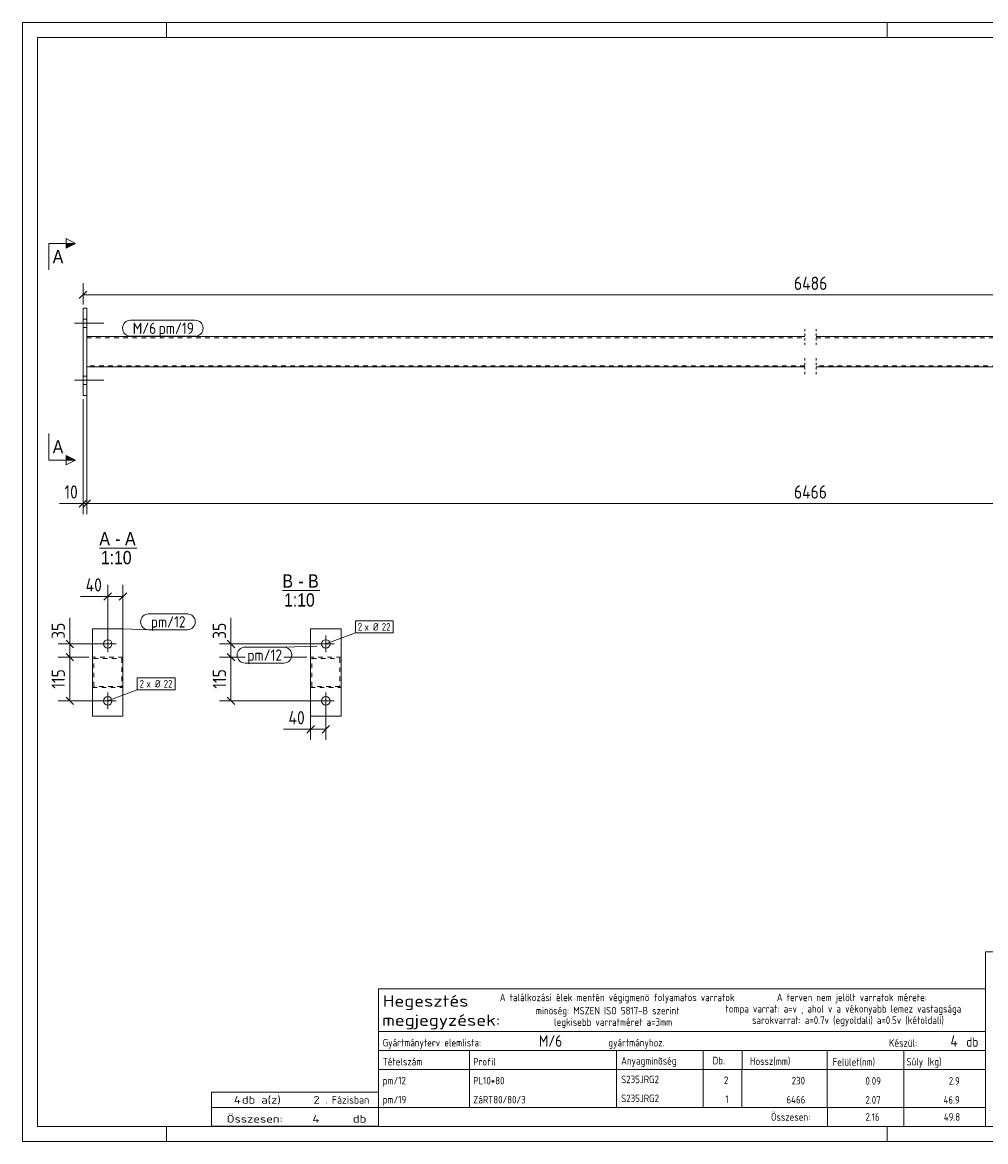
# Model space of a CAD drawing. Header units: millimetres. Extents: x 1 to 419, y 1 to 296.
# Tile 1 of 2: x 1 to 255, y 1 to 296. Entities that reach past the tile are written whole.
import ezdxf

# ---------------------------------------------------------------- set-up
doc = ezdxf.new("R2010")
doc.units = ezdxf.units.MM
doc.header["$LTSCALE"] = 0.6
for name, pattern in [('XKITLINE00', [0]), ('XKITLINE01', [4, 1, -1, 1, -1]), ('XKITLINE02', [4, 2, -2])]:
    doc.linetypes.add(name, pattern=pattern)
for name, color, linetype, lineweight in [('Bolt', 7, 'Continuous', 0), ('BoltMark', 3, 'Continuous', 0), ('DrawingSheet', 5, 'Continuous', 0), ('OtherObjectType', 1, 'Continuous', 0), ('Part', 2, 'Continuous', 0), ('PartMark', 3, 'Continuous', 0), ('Section', 6, 'Continuous', 0), ('Z-DIMENSIONS', 1, 'Continuous', 0)]:
    doc.layers.add(name, color=color, linetype=linetype, lineweight=lineweight)
doc.styles.add('ARIAL', font='ARIAL.TTF')
doc.styles.add('ISOCPEUR', font='ISOCPEUR.TTF')

msp = doc.modelspace()

# ---------------------------------------------------------------- hatches: boundary and pattern name
at = {"layer": 'Section'}
for points in [[(12.5, 237.75), (15, 237.75), (12.5, 236.5)], [(12.5, 181.87), (15, 180.62), (12.5, 180.62)]]:
    msp.add_hatch(color=6, dxfattribs=at).paths.add_polyline_path(points, flags=17)

# ---------------------------------------------------------------- linework, layer by layer
at = {"layer": 'Bolt', "color": 3, "linetype": 'XKITLINE00', "lineweight": 0}
for p, q in [((14.75, 216.68), (22.5, 216.68)), ((17, 217.78), (18, 217.78)), ((17, 215.58), (18, 215.58)), ((14.75, 201.68), (22.5, 201.68)), ((17, 202.78), (18, 202.78)), ((17, 200.58), (18, 200.58)), ((23.5, 129.98), (23.5, 134.38)), ((80.99, 129.98), (80.99, 134.38)), ((25.7, 132.18), (21.3, 132.18)), ((83.19, 132.18), (78.79, 132.18)), ((23.5, 114.98), (23.5, 119.38)), ((80.99, 114.98), (80.99, 119.38)), ((25.7, 117.18), (21.3, 117.18)), ((83.19, 117.18), (78.79, 117.18))]:
    msp.add_line(p, q, dxfattribs=at)
for centre in [(23.5, 132.18), (80.99, 132.18), (23.5, 117.18), (80.99, 117.18)]:
    msp.add_circle(centre, 1.1, dxfattribs=at)
at = {"layer": 'BoltMark', "color": 7, "linetype": 'XKITLINE00', "lineweight": 0}
for p, q in [((88.78, 138.28), (98.74, 138.28)), ((88.78, 135.08), (88.78, 138.28)), ((98.74, 135.08), (98.74, 138.28)), ((80.99, 132.18), (88.78, 135.08)), ((88.78, 135.08), (98.74, 135.08)), ((31.29, 123.28), (41.26, 123.28)), ((31.29, 120.08), (31.29, 123.28)), ((41.26, 120.08), (41.26, 123.28)), ((23.5, 117.18), (31.29, 120.08)), ((31.29, 120.08), (41.26, 120.08))]:
    msp.add_line(p, q, dxfattribs=at)
at = {"layer": 'DrawingSheet', "color": 2, "linetype": 'XKITLINE00', "lineweight": 0}
for p, q in [((419, 296), (1, 296)), ((1, 296), (1, 1)), ((39, 292), (39, 296)), ((229, 292), (229, 296)), ((39, 1), (39, 5)), ((229, 1), (229, 5)), ((1, 1), (419, 1))]:
    msp.add_line(p, q, dxfattribs=at)
at = {"layer": 'DrawingSheet', "color": 3, "linetype": 'XKITLINE00', "lineweight": 0}
for p, q in [((415, 292), (5, 292)), ((5, 292), (5, 5)), ((5, 5), (415, 5))]:
    msp.add_line(p, q, dxfattribs=at)
at = {"layer": 'OtherObjectType', "color": 6, "linetype": 'XKITLINE00', "lineweight": 0}
for p, q in [((21.3, 157.43), (31.18, 157.43)), ((69.57, 146.27), (79.45, 146.27))]:
    msp.add_line(p, q, dxfattribs=at)
at = {"layer": 'OtherObjectType', "color": 7, "linetype": 'XKITLINE00', "lineweight": 0}
for p, q in [((254.84, 51.05), (254.84, 6.75)), ((254.84, 51.05), (415, 51.05)), ((94.84, 30.01), (94.84, 41.26)), ((94.84, 41.26), (254.84, 41.26)), ((254.84, 41.26), (254.84, 30.01)), ((94.84, 30.01), (254.84, 30.01)), ((94.84, 30.01), (254.84, 30.01)), ((94.84, 30.01), (94.84, 25.01)), ((254.84, 30.01), (254.84, 25.01)), ((94.84, 25.01), (254.84, 25.01)), ((94.84, 25.01), (94.84, 20.01)), ((118.84, 25.01), (118.84, 20.01)), ((157.61, 20.01), (157.61, 25.01)), ((180.5, 25.01), (180.5, 20.01)), ((190.7, 25), (190.7, 20.13)), ((213.15, 25.01), (213.15, 20.01)), ((233.33, 25.01), (233.33, 20.01)), ((254.84, 25.01), (254.84, 20.01)), ((94.84, 20.01), (254.84, 20.01)), ((94.84, 20.01), (94.84, 15.01)), ((118.84, 20.01), (118.84, 15.01)), ((157.61, 15.01), (157.61, 20.01)), ((180.5, 20.01), (180.5, 15.01)), ((190.67, 20), (190.67, 15)), ((213.18, 20.01), (213.18, 15.01)), ((233.33, 20.01), (233.33, 15.01)), ((254.84, 20.01), (254.84, 15.01)), ((94.84, 15), (94.84, 10)), ((118.84, 15), (118.84, 10)), ((157.61, 10), (157.61, 15)), ((180.5, 15), (180.5, 10)), ((190.67, 15), (190.67, 10)), ((213.18, 15), (213.18, 10)), ((233.33, 15), (233.33, 10)), ((254.84, 15), (254.84, 10)), ((50.84, 10), (50.84, 14)), ((50.84, 14), (94.84, 14)), ((94.84, 10), (94.84, 14)), ((50.84, 10), (94.84, 10)), ((50.85, 5.02), (50.84, 9.99)), ((50.84, 9.98), (94.74, 9.98)), ((94.84, 10), (254.84, 10)), ((94.84, 10), (94.84, 5)), ((213.19, 10), (213.19, 5)), ((233.31, 10), (233.31, 5)), ((254.84, 10), (254.84, 5)), ((50.89, 5.03), (94.79, 5.03)), ((94.84, 5), (254.84, 5))]:
    msp.add_line(p, q, dxfattribs=at)
at = {"layer": 'Part', "color": 2, "linetype": 'XKITLINE00', "lineweight": 0}
for p, q in [((17, 197.68), (17, 220.68)), ((17, 220.68), (18, 220.68)), ((18, 197.68), (18, 220.68)), ((207.25, 213.18), (18, 213.18)), ((18, 213.18), (18, 205.18)), ((399.5, 213.18), (210.25, 213.18)), ((207.25, 205.18), (18, 205.18)), ((399.5, 205.18), (210.25, 205.18)), ((17, 197.68), (18, 197.68)), ((19.5, 113.18), (19.5, 136.18)), ((27.5, 136.18), (19.5, 136.18)), ((27.5, 113.18), (27.5, 136.18)), ((76.99, 113.18), (76.99, 136.18)), ((84.99, 136.18), (76.99, 136.18)), ((84.99, 113.18), (84.99, 136.18)), ((27.5, 113.18), (19.5, 113.18)), ((84.99, 113.18), (76.99, 113.18))]:
    msp.add_line(p, q, dxfattribs=at)
at = {"layer": 'Part', "color": 7, "linetype": 'XKITLINE02', "lineweight": 0}
for p, q in [((18, 212.88), (207.25, 212.88)), ((210.25, 212.88), (399.5, 212.88)), ((207.25, 205.48), (18, 205.48)), ((399.5, 205.48), (210.25, 205.48)), ((27.5, 128.68), (19.5, 128.68)), ((19.5, 128.68), (19.5, 120.68)), ((19.8, 120.98), (19.8, 128.38)), ((19.8, 128.38), (27.2, 128.38)), ((27.2, 128.38), (27.2, 120.98)), ((27.5, 120.68), (27.5, 128.68)), ((84.99, 128.68), (76.99, 128.68)), ((76.99, 128.68), (76.99, 120.68)), ((77.29, 120.98), (77.29, 128.38)), ((77.29, 128.38), (84.69, 128.38)), ((84.69, 128.38), (84.69, 120.98)), ((84.99, 120.68), (84.99, 128.68)), ((27.2, 120.98), (19.8, 120.98)), ((84.69, 120.98), (77.29, 120.98)), ((19.5, 120.68), (27.5, 120.68)), ((76.99, 120.68), (84.99, 120.68))]:
    msp.add_line(p, q, dxfattribs=at)
at = {"layer": 'Part', "color": 2, "linetype": 'XKITLINE01', "lineweight": 0}
for p, q in [((207.25, 215.18), (207.25, 210.88)), ((210.25, 215.18), (210.25, 210.88)), ((207.25, 207.48), (207.25, 203.18)), ((210.25, 207.48), (210.25, 203.18))]:
    msp.add_line(p, q, dxfattribs=at)
at = {"layer": 'PartMark', "color": 7, "linetype": 'XKITLINE00', "lineweight": 0}
for p, q in [((29.5, 217.48), (46.55, 217.48)), ((29.5, 213.28), (46.55, 213.28)), ((34.26, 140.1), (44.49, 140.1)), ((27.5, 136.18), (34.26, 135.9)), ((34.26, 135.9), (44.49, 135.9)), ((59.7, 131.33), (69.92, 131.33)), ((78.61, 131.55), (69.92, 131.33)), ((59.7, 127.13), (69.92, 127.13))]:
    msp.add_line(p, q, dxfattribs=at)
for centre, start, end in [((29.5, 215.38), 90, 270), ((46.55, 215.38), 270, 90), ((34.26, 138), 90, 270), ((44.49, 138), 270, 90), ((59.7, 129.23), 90, 270), ((69.92, 129.23), 270, 90)]:
    msp.add_arc(centre, 2.1, start, end, dxfattribs=at)
at = {"layer": 'Section', "color": 6, "linetype": 'XKITLINE00', "lineweight": 0}
for p, q in [((12.5, 236.5), (12.5, 239)), ((12.5, 239), (15, 237.75)), ((8, 237.75), (8, 230.75)), ((8, 237.75), (15, 237.75)), ((15, 237.75), (12.5, 236.5)), ((8, 180.62), (8, 187.62)), ((8, 180.62), (15, 180.62)), ((15, 180.62), (12.5, 181.87)), ((12.5, 181.87), (12.5, 179.37)), ((15, 180.62), (12.5, 179.37))]:
    msp.add_line(p, q, dxfattribs=at)
at = {"layer": 'Z-DIMENSIONS', "color": 7, "linetype": 'XKITLINE00', "lineweight": 0}
for p, q in [((17, 221.68), (17, 227.23)), ((17.99, 225.17), (16.01, 223.19)), ((17, 224.18), (400.5, 224.18)), ((18, 204.18), (18, 166.38)), ((18, 204.18), (18, 166.38)), ((17, 196.68), (17, 166.38)), ((17, 169.18), (10.77, 169.18)), ((17, 169.18), (10.77, 169.18)), ((17.99, 170.17), (16.01, 168.19)), ((17, 169.18), (18, 169.18)), ((18.99, 170.17), (17.01, 168.19)), ((18.99, 170.17), (17.01, 168.19)), ((18, 169.18), (399.5, 169.18)), ((23.5, 133.18), (23.5, 147.73)), ((27.5, 129.68), (27.5, 147.73)), ((23.5, 144.68), (16.36, 144.68)), ((23.5, 144.68), (16.36, 144.68)), ((24.49, 145.67), (22.51, 143.69)), ((23.5, 144.68), (27.5, 144.68)), ((28.49, 145.67), (26.51, 143.69)), ((13.5, 132.18), (13.5, 139.02)), ((13.5, 132.18), (13.5, 139.02)), ((55.99, 132.18), (55.99, 139.02)), ((55.99, 132.18), (55.99, 139.02)), ((12.51, 133.17), (14.49, 131.19)), ((55, 133.17), (56.98, 131.19)), ((22.5, 132.18), (10.45, 132.18)), ((13.5, 128.68), (13.5, 132.18)), ((79.99, 132.18), (52.94, 132.18)), ((55.99, 128.68), (55.99, 132.18)), ((18.5, 128.68), (10.45, 128.68)), ((18.5, 128.68), (10.45, 128.68)), ((12.51, 129.67), (14.49, 127.69)), ((12.51, 129.67), (14.49, 127.69)), ((13.5, 117.18), (13.5, 128.68)), ((59.7, 128.68), (52.94, 128.68)), ((59.7, 128.68), (52.94, 128.68)), ((55, 129.67), (56.98, 127.69)), ((55, 129.67), (56.98, 127.69)), ((55.99, 117.18), (55.99, 128.68)), ((75.99, 128.68), (69.92, 128.68)), ((75.99, 128.68), (69.92, 128.68)), ((12.51, 118.17), (14.49, 116.19)), ((55, 118.17), (56.98, 116.19)), ((76.99, 119.68), (76.99, 106.88)), ((22.5, 117.18), (10.45, 117.18)), ((79.99, 117.18), (52.94, 117.18)), ((80.99, 116.18), (80.99, 106.88)), ((76.99, 109.68), (69.85, 109.68)), ((76.99, 109.68), (69.85, 109.68)), ((77.98, 110.67), (76, 108.69)), ((76.99, 109.68), (80.99, 109.68)), ((81.98, 110.67), (80, 108.69))]:
    msp.add_line(p, q, dxfattribs=at)
at = {"layer": 'Z-DIMENSIONS', "color": 3}
for p in [(17, 224.18), (17, 169.18), (18, 169.18), (18, 169.18), (23.5, 144.68), (27.5, 144.68), (13.5, 132.18), (55.99, 132.18), (13.5, 128.68), (13.5, 128.68), (55.99, 128.68), (55.99, 128.68), (13.5, 117.18), (55.99, 117.18), (76.99, 109.68), (80.99, 109.68)]:
    msp.add_point(p, dxfattribs=at)

# ---------------------------------------------------------------- texts
at = {"layer": 'BoltMark', "color": 3, "style": 'ISOCPEUR', "width": 0.85}
for s, p in [('2', (89.38, 135.68)), ('x Ø', (91.18, 135.68)), ('22', (95.74, 135.68)), ('2', (31.89, 120.68)), ('x Ø', (33.7, 120.68)), ('22', (38.25, 120.68))]:
    msp.add_text(s, height=2, dxfattribs=at).set_placement(p)
at = {"layer": 'OtherObjectType', "color": 6, "style": 'ARIAL', "width": 0.85}
for s, p in [('A', (21.3, 158.18)), ('-', (25.47, 158.18)), ('A', (28.07, 158.18)), ('1:10', (21.7, 153.18)), ('B', (69.57, 147.02)), ('B', (76.34, 147.02)), ('-', (73.74, 147.02)), ('1:10', (69.97, 142.02))]:
    msp.add_text(s, height=3.5, dxfattribs=at).set_placement(p)
at = {"layer": 'OtherObjectType', "color": 7, "style": 'ISOCPEUR'}
for s, height, width, p in [('Hegesztés', 3, 1.19, (95.99, 36.57)), ('A találkozási élek mentén végigmenö folyamatos varratok', 2, 0.85, (126.84, 38.01)), ('A terven nem jelölt varratok mérete:', 2, 0.85, (199.86, 38.01)), ('minöség: MSZEN ISO 5817-B szerint', 2, 0.85, (136.34, 34.51)), ('tompa varrat: a=v , ahol v a vékonyabb lemez vastagsága', 2, 0.85, (186.34, 35.01)), ('megjegyzések:', 3, 1.19, (95.84, 31.51)), ('legkisebb varratméret a=3mm', 2, 0.85, (141.16, 31.51)), ('sarokvarrat: a=0.7v (egyoldali) a=0.5v (kétoldali)', 2, 0.85, (193.34, 32.01)), ('Gyártmányterv elemlista:                               gyártmányhoz.', 2, 0.85, (95.99, 26.07)), ('Készül:', 2, 0.85, (229.47, 26.01)), ('db', 2.5, 0.85, (249.84, 26.01)), ('Anyagminõség', 2, 0.85, (158.83, 21.29)), ('Tételszám', 2, 0.85, (95.99, 21.07)), ('Profil', 2, 0.85, (119.84, 21.07)), ('Db.', 2, 0.85, (182.96, 21.35)), ('Hossz(mm)', 2, 0.85, (192.78, 21.21)), ('Felület(nm)', 2, 0.85, (214.56, 21.01)), ('Súly (kg)', 2, 0.85, (234.05, 21.07)), ('4', 2, 1.211571, (56.74, 11)), ('db a(z)', 2, 1.211571, (58.84, 11)), ('2', 2, 1.211571, (77.7, 11)), ('. Fázisban', 2, 0.935, (80.84, 11)), ('Összesen:', 2, 0.85, (198.33, 6.5)), ('Összesen:            db', 2, 1.211571, (54.84, 6)), ('4', 2, 1.211571, (77.46, 6))]:
    msp.add_text(s, height=height, dxfattribs=dict(at, width=width)).set_placement(p)
at = {"layer": 'OtherObjectType', "color": 5, "style": 'ISOCPEUR', "width": 0.85}
for s, height, p in [('M/6', 3, (137.13, 26.01)), ('4', 3, (245.63, 26.01)), ('pm/12', 2, (95.99, 16.07)), ('PL10*80', 2, (119.84, 16.07)), ('S235JRG2', 2, (158.83, 16.4)), ('2', 2, (185.94, 16.17)), ('230', 2, (203.78, 16.07)), ('0.09', 2, (223.23, 16)), ('2.9', 2, (245.19, 16)), ('pm/19', 2, (95.99, 11.06)), ('ZáRT80/80/3', 2, (119.84, 11.06)), ('S235JRG2', 2, (158.83, 11.4)), ('1', 2, (186.28, 11.17)), ('6466', 2, (202.41, 11.06)), ('2.07', 2, (223.23, 11)), ('46.9', 2, (243.82, 11)), ('2.16', 2, (223.23, 6.5)), ('49.8', 2, (243.89, 6.5))]:
    msp.add_text(s, height=height, dxfattribs=at).set_placement(p)
at = {"layer": 'PartMark', "color": 1, "style": 'ISOCPEUR', "width": 0.85}
msp.add_text('M/6', height=3, dxfattribs=at).set_placement((30.1, 213.88))
at = {"layer": 'PartMark', "color": 3, "style": 'ISOCPEUR', "width": 0.85}
for s, p in [('pm/19', (36.93, 213.88)), ('pm/12', (34.86, 136.5)), ('pm/12', (60.3, 127.73))]:
    msp.add_text(s, height=3, dxfattribs=at).set_placement(p)
at = {"layer": 'Section', "color": 6, "style": 'ARIAL', "width": 0.85}
for p in [(9, 232.5), (9, 182.37)]:
    msp.add_text('A', height=3.5, dxfattribs=at).set_placement(p)
at = {"layer": 'Z-DIMENSIONS', "color": 3, "style": 'ISOCPEUR', "width": 0.85}
for s, p in [('6486', (204.39, 225.48)), ('10', (12.08, 170.48)), ('6466', (204.39, 170.48)), ('40', (17.68, 145.98)), ('40', (71.16, 110.98))]:
    msp.add_text(s, height=3.5, dxfattribs=at).set_placement(p)
for s, p in [('35', (12.2, 133.5)), ('35', (54.69, 133.5)), ('115', (12.2, 120.38)), ('115', (54.69, 120.38))]:
    msp.add_text(s, height=3.5, rotation=90.0002, dxfattribs=at).set_placement(p)

doc.saveas('drawing.dxf')
